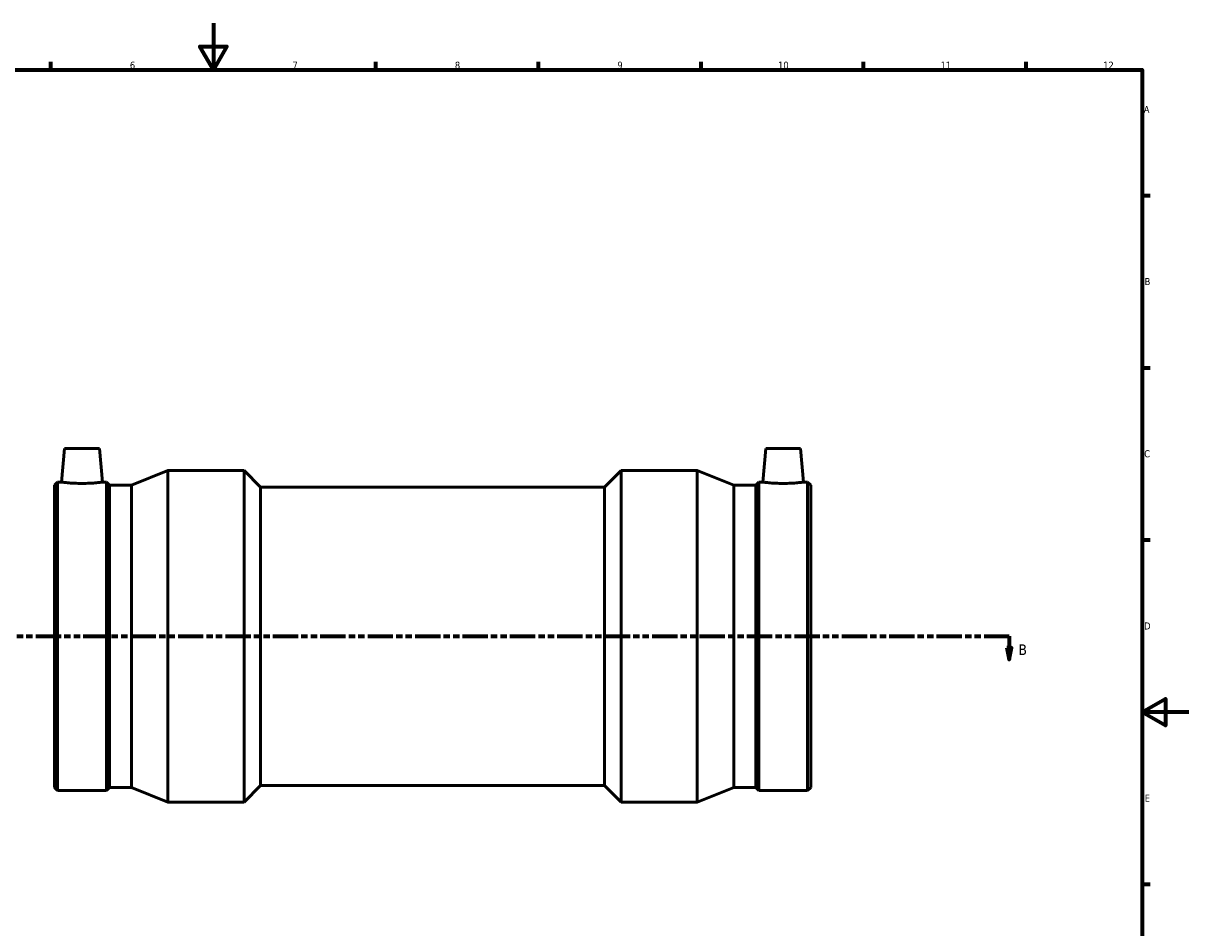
# Model space of a CAD drawing. Header units: millimetres. Extents: x -134 to 1315, y -186 to 1339.
# Tile 3 of 7: x 339 to 841, y 204 to 594. Entities that reach past the tile are written whole.
import ezdxf

# ---------------------------------------------------------------- set-up
doc = ezdxf.new("R2010")
doc.units = ezdxf.units.MM
doc.linetypes.add('DOUBLE_DASH_CHAIN', pattern=[1.2403, 0.6614, -0.0827, 0.1654, -0.0827, 0.1654, -0.0827])
for name, color, linetype, lineweight in [('Border (ANSI)', 7, 'Continuous', 70), ('Section Line (ANSI)', 7, 'DOUBLE_DASH_CHAIN', 70), ('Visible (ANSI)', 7, 'Continuous', 50)]:
    doc.layers.add(name, color=color, linetype=linetype, lineweight=lineweight)
doc.styles.add('Label Text (ANSI)', font='tahoma.ttf')
doc.styles.add('Note Text (ANSI)', font='tahoma.ttf')

# ---------------------------------------------------------------- blocks, each defined once
blk = doc.blocks.new('Borders Default Border')
at = {"layer": 'Border (ANSI)'}
for p, q in [((350.42, 574), (350.42, 577.45)), ((490.58, 574), (490.58, 577.45)), ((560.67, 574), (560.67, 577.45)), ((630.75, 574), (630.75, 577.45)), ((700.83, 574), (700.83, 577.45)), ((770.92, 574), (770.92, 577.45)), ((821, 519.75), (824.45, 519.75)), ((821, 445.5), (824.45, 445.5)), ((821, 371.25), (824.45, 371.25)), ((821, 222.75), (824.45, 222.75))]:
    blk.add_line(p, q, dxfattribs=at)
at = {"layer": 'Border (ANSI)', "flags": 128}
for points in [[(420.5, 594), (420.5, 574), (414.73, 584), (426.27, 584), (420.5, 574)], [(20, 20), (20, 574), (821, 574), (821, 20), (20, 20)], [(841, 297), (821, 297), (831, 302.77), (831, 291.23), (821, 297)]]:
    blk.add_lwpolyline(points, dxfattribs=at)
at = {"layer": 'Border (ANSI)', "attachment_point": 7, "style": 'Note Text (ANSI)'}
for s, insert, char_height in [('6', (384.49, 574.34), 3.05), ('7', (454.6, 574.4), 3.05), ('8', (524.63, 574.33), 3.05), ('9', (594.7, 574.34), 3.05), ('10', (663.96, 574.34), 3.048), ('11', (734.04, 574.4), 3.048), ('12', (804.13, 574.4), 3.048), ('A', (821.63, 555.35), 3.05), ('B', (821.99, 481.1), 3.05), ('C', (821.8, 406.8), 3.05), ('D', (821.81, 332.6), 3.05), ('E', (822.05, 258.35), 3.05)]:
    blk.add_mtext(s, dxfattribs=dict(at, insert=insert, char_height=char_height))
blk = doc.blocks.new('2dTransSection0')
at = {"layer": 'Section Line (ANSI)', "linetype": 'DOUBLE_DASH_CHAIN', "ltscale": 16.48111}
blk.add_line((241.73, 329.68), (763.61, 329.68), dxfattribs=at)
at = {"layer": 'Section Line (ANSI)', "linetype": 'Continuous'}
for p, q in [((752.77, 329.68), (763.61, 329.68)), ((763.61, 329.68), (763.61, 324.68)), ((762.61, 324.68), (763.61, 319.68)), ((764.61, 324.68), (762.61, 324.68)), ((763.61, 324.68), (763.61, 319.68)), ((763.61, 319.68), (764.61, 324.68))]:
    blk.add_line(p, q, dxfattribs=at)
at = {"layer": 'Section Line (ANSI)', "linetype": 'Continuous', "flags": 128}
blk.add_lwpolyline([(762.61, 324.68), (763.61, 319.68), (764.61, 324.68), (762.61, 324.68)], dxfattribs=at)
at = {"layer": 'Section Line (ANSI)'}
blk.add_solid([(762.61, 324.68), (763.61, 319.68), (764.61, 324.68), (762.61, 324.68)], dxfattribs=at)
at = {"layer": 'Section Line (ANSI)', "insert": (767.57, 321.61), "char_height": 4.57, "attachment_point": 7, "style": 'Label Text (ANSI)'}
blk.add_mtext('B', dxfattribs=at)

msp = doc.modelspace()

# ---------------------------------------------------------------- linework, layer by layer
at = {"layer": 'Visible (ANSI)'}
for p, q in [((356.365, 410.677), (355.096, 396.172)), ((356.365, 410.677), (371.365, 410.677)), ((371.365, 410.677), (372.634, 396.172)), ((658.698, 410.677), (657.429, 396.172)), ((673.698, 410.677), (658.698, 410.677)), ((673.698, 410.677), (674.967, 396.172)), ((385.165, 394.842), (400.931, 401.177)), ((400.931, 258.177), (400.931, 401.177)), ((400.931, 401.177), (433.716, 401.177)), ((433.716, 258.177), (433.716, 401.177)), ((440.866, 394.027), (433.716, 401.177)), ((589.196, 394.027), (596.346, 401.177)), ((596.346, 258.177), (596.346, 401.177)), ((596.346, 401.177), (629.131, 401.177)), ((629.131, 258.177), (629.131, 401.177)), ((644.898, 394.842), (629.131, 401.177)), ((352.031, 394.842), (353.361, 396.172)), ((352.031, 264.512), (352.031, 394.842)), ((353.361, 263.182), (353.361, 396.172)), ((353.361, 396.172), (355.096, 396.172)), ((372.634, 396.172), (374.368, 396.172)), ((374.368, 263.182), (374.368, 396.172)), ((375.698, 394.842), (374.368, 396.172)), ((375.698, 264.512), (375.698, 394.842)), ((375.698, 394.842), (385.165, 394.842)), ((385.165, 264.512), (385.165, 394.842)), ((440.866, 265.327), (440.866, 394.027)), ((440.866, 394.027), (589.196, 394.027)), ((589.196, 265.327), (589.196, 394.027)), ((644.898, 264.512), (644.898, 394.842)), ((644.898, 394.842), (654.365, 394.842)), ((654.365, 394.842), (655.694, 396.172)), ((654.365, 264.512), (654.365, 394.842)), ((655.694, 263.182), (655.694, 396.172)), ((655.694, 396.172), (657.429, 396.172)), ((674.967, 396.172), (676.701, 396.172)), ((676.701, 263.182), (676.701, 396.172)), ((678.031, 394.842), (676.701, 396.172)), ((678.031, 264.512), (678.031, 394.842)), ((352.031, 264.512), (353.361, 263.182)), ((353.361, 263.182), (374.368, 263.182)), ((375.698, 264.512), (374.368, 263.182)), ((375.698, 264.512), (385.165, 264.512)), ((385.165, 264.512), (400.931, 258.177)), ((440.866, 265.327), (433.716, 258.177)), ((440.866, 265.327), (589.196, 265.327)), ((589.196, 265.327), (596.346, 258.177)), ((644.898, 264.512), (629.131, 258.177)), ((644.898, 264.512), (654.365, 264.512)), ((654.365, 264.512), (655.694, 263.182)), ((655.694, 263.182), (676.701, 263.182)), ((678.031, 264.512), (676.701, 263.182)), ((400.931, 258.177), (433.716, 258.177)), ((596.346, 258.177), (629.131, 258.177))]:
    msp.add_line(p, q, dxfattribs=at)
for points, knots in [([(372.634, 396.172), (372.634, 396.172), (372.415, 396.142), (371.524, 396.032), (370.852, 395.954), (369.299, 395.807), (368.314, 395.728), (366.15, 395.616), (364.971, 395.585), (362.758, 395.585), (361.58, 395.616), (359.416, 395.728), (358.43, 395.807), (356.877, 395.954), (356.205, 396.032), (355.315, 396.142), (355.096, 396.172), (355.096, 396.172)], [1.3268303, 1.3268303, 1.3268303, 1.3268303, 1.6583122, 1.6583122, 1.9897942, 1.9897942, 2.3217274, 2.3217274, 2.6536607, 2.6536607, 2.985594, 2.985594, 3.3175272, 3.3175272, 3.6490091, 3.6490091, 3.980491, 3.980491, 3.980491, 3.980491]), ([(666.198, 395.585), (665.091, 395.585), (663.913, 395.616), (661.749, 395.728), (660.763, 395.807), (659.21, 395.954), (658.539, 396.032), (657.648, 396.142), (657.429, 396.172), (657.429, 396.172)], [0, 0, 0, 0, 0.3319333, 0.3319333, 0.6638665, 0.6638665, 0.9953484, 0.9953484, 1.3268303, 1.3268303, 1.3268303, 1.3268303]), ([(674.967, 396.172), (674.967, 396.172), (674.748, 396.142), (673.857, 396.032), (673.185, 395.954), (671.633, 395.807), (670.647, 395.728), (668.483, 395.616), (667.304, 395.585), (666.198, 395.585)], [3.980491, 3.980491, 3.980491, 3.980491, 4.3119729, 4.3119729, 4.6434548, 4.6434548, 4.9753881, 4.9753881, 5.3073214, 5.3073214, 5.3073214, 5.3073214])]:
    msp.add_open_spline(points, degree=3, knots=knots, dxfattribs=at)

# ---------------------------------------------------------------- block references
msp.add_blockref('Borders Default Border', (0, 0))
at = {"layer": 'Section Line (ANSI)'}
msp.add_blockref('2dTransSection0', (0, 0), dxfattribs=at)

doc.saveas('drawing.dxf')
